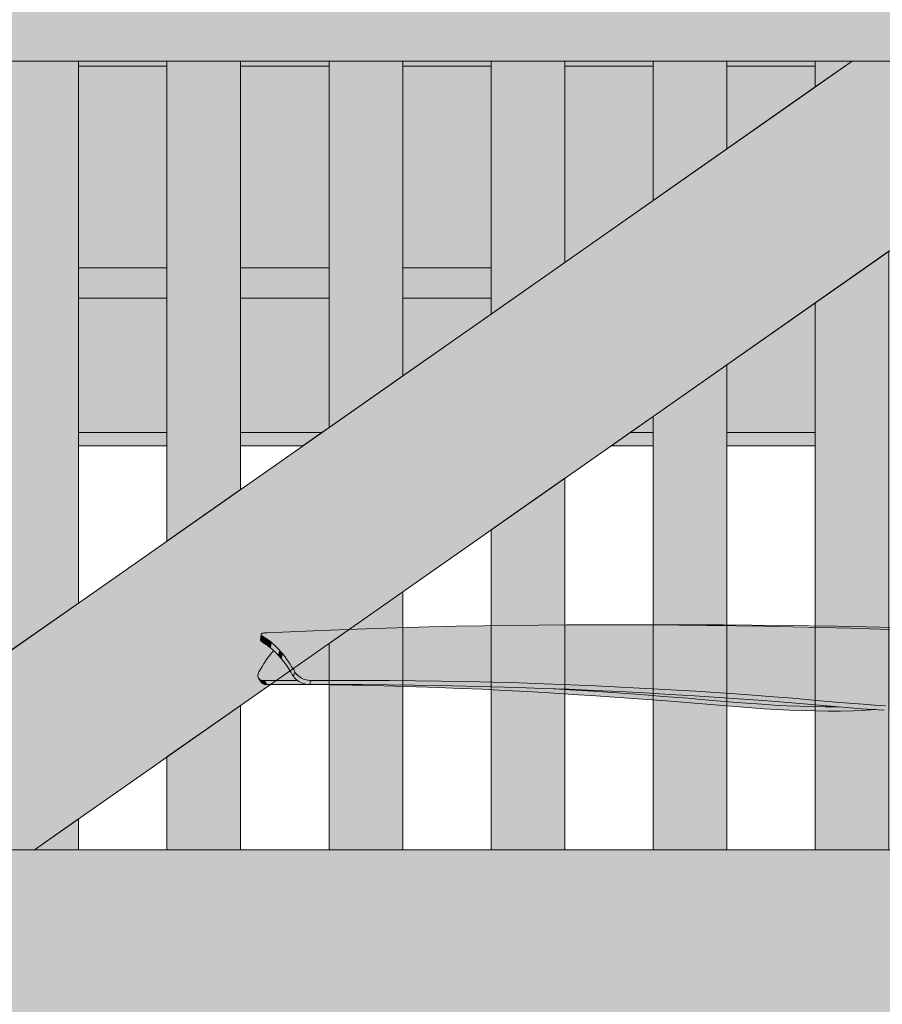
# Model space of a CAD drawing. Header units: millimetres. Extents: x 1567 to 2756, y -116 to 725.
# Tile 74 of 256: x 1629 to 1641, y 427 to 441. Entities that reach past the tile are written whole.
import ezdxf

# ---------------------------------------------------------------- set-up
doc = ezdxf.new("R2010")
doc.units = ezdxf.units.MM
doc.layers.add('Ech.1_50', color=7, linetype='Continuous')

msp = doc.modelspace()

# ---------------------------------------------------------------- hatches: boundary and pattern name
at = {"layer": 'Ech.1_50', "linetype": 'Continuous', "lineweight": 5, "true_color": 0xe6f1fc, "transparency": 33554687}
for points in [[(1586.223, 440.296), (1777.723, 440.296), (1777.723, 481.046), (1586.223, 481.046), (1586.223, 440.296)], [(1630.123, 440.228), (1631.323, 440.228), (1631.323, 440.296), (1630.123, 440.296), (1630.123, 440.228)], [(1632.323, 440.228), (1633.523, 440.228), (1633.523, 440.296), (1632.323, 440.296), (1632.323, 440.228)], [(1634.523, 440.228), (1635.723, 440.228), (1635.723, 440.296), (1634.523, 440.296), (1634.523, 440.228)], [(1636.723, 440.228), (1637.923, 440.228), (1637.923, 440.296), (1636.723, 440.296), (1636.723, 440.228)], [(1638.923, 440.228), (1640.123, 440.228), (1640.123, 440.296), (1638.923, 440.296), (1638.923, 440.228)]]:
    msp.add_hatch(color=7, dxfattribs=at).paths.add_polyline_path(points)
at = {"layer": 'Ech.1_50', "linetype": 'Continuous', "lineweight": 5, "true_color": 0xe0d9d1, "transparency": 33554687}
msp.add_hatch(color=254, dxfattribs=at).paths.add_polyline_path([(1644.807, 440.296), (1640.622, 440.296), (1625.341, 429.596), (1629.525, 429.596), (1644.807, 440.296)])
at = {"layer": 'Ech.1_50', "linetype": 'Continuous', "lineweight": 5, "true_color": 0xeaddd7, "transparency": 33554687}
for points in [[(1630.123, 440.296), (1629.123, 440.296), (1629.123, 432.244), (1630.123, 432.944), (1630.123, 440.296)], [(1632.323, 440.296), (1631.323, 440.296), (1631.323, 433.785), (1632.323, 434.485), (1632.323, 440.296)], [(1634.523, 440.296), (1633.523, 440.296), (1633.523, 435.325), (1634.523, 436.025), (1634.523, 440.296)], [(1636.723, 440.296), (1635.723, 440.296), (1635.723, 436.866), (1636.723, 437.566), (1636.723, 440.296)], [(1638.923, 440.296), (1637.923, 440.296), (1637.923, 438.406), (1638.923, 439.106), (1638.923, 440.296)], [(1640.622, 440.296), (1640.123, 440.296), (1640.123, 439.947), (1640.622, 440.296)], [(1640.123, 429.596), (1641.123, 429.596), (1641.123, 437.717), (1640.123, 437.017), (1640.123, 429.596)], [(1637.923, 429.596), (1638.923, 429.596), (1638.923, 436.176), (1637.923, 435.476), (1637.923, 429.596)], [(1635.723, 429.596), (1636.723, 429.596), (1636.723, 434.636), (1635.723, 433.936), (1635.723, 429.596)], [(1633.523, 429.596), (1634.523, 429.596), (1634.523, 433.095), (1633.523, 432.395), (1633.523, 429.596)], [(1631.323, 429.596), (1632.323, 429.596), (1632.323, 431.555), (1631.323, 430.855), (1631.323, 429.596)], [(1629.525, 429.596), (1630.123, 429.596), (1630.123, 430.015), (1629.525, 429.596)]]:
    msp.add_hatch(color=254, dxfattribs=at).paths.add_polyline_path(points)
at = {"layer": 'Ech.1_50', "linetype": 'Continuous', "lineweight": 5, "true_color": 0xe0d1b3, "transparency": 33554687}
for points in [[(1630.123, 437.492), (1631.323, 437.492), (1631.323, 440.228), (1630.123, 440.228), (1630.123, 437.492)], [(1632.323, 437.492), (1633.523, 437.492), (1633.523, 440.228), (1632.323, 440.228), (1632.323, 437.492)], [(1634.523, 437.492), (1635.723, 437.492), (1635.723, 440.228), (1634.523, 440.228), (1634.523, 437.492)], [(1637.923, 440.228), (1636.723, 440.228), (1636.723, 437.566), (1637.923, 438.406), (1637.923, 440.228)], [(1640.123, 440.228), (1638.923, 440.228), (1638.923, 439.106), (1640.123, 439.947), (1640.123, 440.228)], [(1630.123, 437.082), (1631.323, 437.082), (1631.323, 437.492), (1630.123, 437.492), (1630.123, 437.082)], [(1632.323, 437.082), (1633.523, 437.082), (1633.523, 437.492), (1632.323, 437.492), (1632.323, 437.082)], [(1634.523, 437.082), (1635.723, 437.082), (1635.723, 437.492), (1634.523, 437.492), (1634.523, 437.082)]]:
    msp.add_hatch(color=254, dxfattribs=at).paths.add_polyline_path(points)
at = {"layer": 'Ech.1_50', "linetype": 'Continuous', "lineweight": 5, "true_color": 0xf7e0b3, "transparency": 33554687}
for points in [[(1630.123, 435.258), (1631.323, 435.258), (1631.323, 437.082), (1630.123, 437.082), (1630.123, 435.258)], [(1632.323, 435.258), (1633.427, 435.258), (1633.523, 435.325), (1633.523, 437.082), (1632.323, 437.082), (1632.323, 435.258)], [(1635.723, 437.082), (1634.523, 437.082), (1634.523, 436.025), (1635.723, 436.866), (1635.723, 437.082)], [(1638.923, 435.258), (1640.123, 435.258), (1640.123, 437.017), (1638.923, 436.176), (1638.923, 435.258)], [(1637.611, 435.258), (1637.923, 435.258), (1637.923, 435.476), (1637.611, 435.258)], [(1630.123, 435.077), (1631.323, 435.077), (1631.323, 435.258), (1630.123, 435.258), (1630.123, 435.077)], [(1633.427, 435.258), (1632.323, 435.258), (1632.323, 435.077), (1633.169, 435.077), (1633.427, 435.258)], [(1637.353, 435.077), (1637.923, 435.077), (1637.923, 435.258), (1637.611, 435.258), (1637.353, 435.077)], [(1638.923, 435.077), (1640.123, 435.077), (1640.123, 435.258), (1638.923, 435.258), (1638.923, 435.077)]]:
    msp.add_hatch(color=254, dxfattribs=at).paths.add_polyline_path(points)
at = {"layer": 'Ech.1_50', "linetype": 'Continuous', "lineweight": 5, "true_color": 0xb9b9b9, "transparency": 33554687}
h = msp.add_hatch(color=9, dxfattribs=at)
h.paths.add_polyline_path([(1637.505, 432.649), (1637.124, 432.649), (1636.745, 432.647), (1636.368, 432.644), (1635.992, 432.64), (1635.62, 432.635), (1635.249, 432.628), (1634.882, 432.619), (1634.15, 432.599), (1633.418, 432.572), (1632.683, 432.541), (1632.665, 432.539), (1632.648, 432.538), (1632.633, 432.535), (1632.621, 432.533), (1632.612, 432.529), (1632.605, 432.525), (1632.601, 432.521), (1632.6, 432.517), (1632.6, 432.516), (1632.602, 432.51), (1632.607, 432.504), (1632.614, 432.498), (1632.624, 432.491), (1632.632, 432.487), (1632.639, 432.482), (1632.647, 432.478), (1632.654, 432.473), (1632.662, 432.468), (1632.669, 432.463), (1632.677, 432.458), (1632.684, 432.453), (1632.691, 432.447), (1632.699, 432.442), (1632.703, 432.439), (1632.707, 432.436), (1632.711, 432.433), (1632.715, 432.43), (1632.719, 432.427), (1632.723, 432.424), (1632.727, 432.42), (1632.731, 432.417), (1632.735, 432.414), (1632.739, 432.411), (1632.75, 432.401), (1632.762, 432.39), (1632.774, 432.38), (1632.785, 432.369), (1632.797, 432.359), (1632.808, 432.347), (1632.82, 432.336), (1632.831, 432.324), (1632.842, 432.312), (1632.854, 432.3), (1632.857, 432.296), (1632.861, 432.292), (1632.865, 432.287), (1632.869, 432.283), (1632.872, 432.279), (1632.876, 432.275), (1632.88, 432.27), (1632.883, 432.266), (1632.887, 432.262), (1632.891, 432.257), (1632.908, 432.235), (1632.926, 432.212), (1632.943, 432.189), (1632.961, 432.165), (1632.977, 432.141), (1632.994, 432.115), (1633.01, 432.089), (1633.027, 432.062), (1633.043, 432.035), (1633.059, 432.008), (1633.069, 431.993), (1633.081, 431.978), (1633.095, 431.963), (1633.111, 431.95), (1633.129, 431.937), (1633.148, 431.925), (1633.169, 431.915), (1633.191, 431.907), (1633.213, 431.9), (1633.235, 431.896), (1633.257, 431.893), (1633.279, 431.892), (1633.988, 431.894), (1634.342, 431.892), (1634.695, 431.889), (1635.047, 431.884), (1635.399, 431.878), (1635.75, 431.87), (1636.099, 431.86), (1636.447, 431.848), (1636.794, 431.835), (1637.14, 431.82), (1637.483, 431.804), (1637.825, 431.786), (1638.164, 431.766), (1638.501, 431.746), (1638.836, 431.724), (1639.167, 431.701), (1639.496, 431.677), (1639.82, 431.651), (1640.141, 431.623), (1640.458, 431.595), (1640.771, 431.57), (1640.925, 431.559), (1641.079, 431.55), (1641.231, 431.544), (1641.383, 431.539), (1641.533, 431.536), (1641.683, 431.536), (1641.832, 431.538), (1641.98, 431.545), (1642.127, 431.557), (1642.274, 431.574), (1642.42, 431.598), (1642.564, 431.629), (1642.708, 431.664), (1642.852, 431.704), (1643.139, 431.789), (1643.15, 431.794), (1643.161, 431.798), (1643.172, 431.803), (1643.191, 431.81), (1643.209, 431.818), (1643.228, 431.826), (1643.246, 431.835), (1643.263, 431.843), (1643.28, 431.852), (1643.297, 431.862), (1643.313, 431.872), (1643.329, 431.882), (1643.345, 431.892), (1643.352, 431.897), (1643.317, 431.949), (1643.282, 432.001), (1643.273, 432.014), (1643.211, 432.099), (1643.201, 432.113), (1643.193, 432.123), (1643.18, 432.138), (1643.174, 432.145), (1643.137, 432.189), (1643.099, 432.229), (1643.06, 432.266), (1643.059, 432.267), (1643.046, 432.279), (1642.98, 432.336), (1642.974, 432.34), (1642.959, 432.351), (1642.94, 432.366), (1642.929, 432.375), (1642.917, 432.382), (1642.9, 432.394), (1642.898, 432.395), (1642.893, 432.399), (1642.883, 432.406), (1642.837, 432.433), (1642.818, 432.443), (1642.815, 432.445), (1642.79, 432.457), (1642.781, 432.462), (1642.773, 432.466), (1642.74, 432.48), (1642.73, 432.484), (1642.688, 432.499), (1642.645, 432.511), (1642.64, 432.512), (1642.637, 432.512), (1642.627, 432.514), (1642.558, 432.527), (1642.479, 432.535), (1642.478, 432.536), (1642.477, 432.536), (1642.443, 432.537), (1642.408, 432.538), (1642.401, 432.539), (1642.331, 432.541), (1642.261, 432.543), (1642.192, 432.546), (1642.123, 432.549), (1642.055, 432.551), (1641.988, 432.554), (1641.922, 432.556), (1641.855, 432.559), (1641.786, 432.562), (1640.996, 432.589), (1640.603, 432.601), (1640.211, 432.612), (1639.821, 432.621), (1639.432, 432.629), (1638.658, 432.641), (1638.272, 432.645), (1637.888, 432.648), (1637.505, 432.649)])
h.paths.add_polyline_path([(1643.193, 432.123), (1643.211, 432.1), (1643.211, 432.099), (1643.193, 432.123), (1643.185, 432.133), (1643.175, 432.145), (1643.183, 432.135), (1643.193, 432.123)])
for points in [[(1632.606, 432.421), (1632.615, 432.415), (1632.624, 432.491), (1632.614, 432.498), (1632.607, 432.504), (1632.602, 432.51), (1632.6, 432.516), (1632.592, 432.439), (1632.592, 432.438), (1632.594, 432.433), (1632.598, 432.427), (1632.606, 432.421)], [(1632.615, 432.415), (1632.622, 432.41), (1632.63, 432.406), (1632.637, 432.401), (1632.644, 432.397), (1632.652, 432.392), (1632.659, 432.387), (1632.666, 432.382), (1632.673, 432.377), (1632.681, 432.372), (1632.688, 432.367), (1632.699, 432.442), (1632.691, 432.447), (1632.684, 432.453), (1632.677, 432.458), (1632.669, 432.463), (1632.662, 432.468), (1632.654, 432.473), (1632.647, 432.478), (1632.639, 432.482), (1632.632, 432.487), (1632.624, 432.491), (1632.615, 432.415)], [(1632.688, 432.367), (1632.692, 432.364), (1632.696, 432.361), (1632.699, 432.358), (1632.703, 432.355), (1632.707, 432.352), (1632.711, 432.349), (1632.715, 432.346), (1632.719, 432.343), (1632.723, 432.34), (1632.727, 432.337), (1632.739, 432.411), (1632.735, 432.414), (1632.731, 432.417), (1632.727, 432.42), (1632.723, 432.424), (1632.719, 432.427), (1632.715, 432.43), (1632.711, 432.433), (1632.707, 432.436), (1632.703, 432.439), (1632.699, 432.442), (1632.688, 432.367)], [(1632.727, 432.337), (1632.738, 432.327), (1632.749, 432.317), (1632.761, 432.307), (1632.772, 432.297), (1632.783, 432.287), (1632.795, 432.276), (1632.806, 432.265), (1632.817, 432.253), (1632.828, 432.242), (1632.839, 432.23), (1632.854, 432.3), (1632.842, 432.312), (1632.831, 432.324), (1632.82, 432.336), (1632.808, 432.347), (1632.797, 432.359), (1632.785, 432.369), (1632.774, 432.38), (1632.762, 432.39), (1632.75, 432.401), (1632.739, 432.411), (1632.727, 432.337)], [(1632.641, 431.892), (1633.092, 431.893), (1633.077, 431.905), (1633.062, 431.919), (1633.05, 431.934), (1633.04, 431.949), (1633.024, 431.976), (1633.009, 432.002), (1632.993, 432.027), (1632.977, 432.052), (1632.96, 432.077), (1632.944, 432.1), (1632.927, 432.123), (1632.91, 432.145), (1632.892, 432.167), (1632.875, 432.189), (1632.871, 432.193), (1632.868, 432.197), (1632.864, 432.202), (1632.861, 432.206), (1632.857, 432.21), (1632.853, 432.214), (1632.85, 432.218), (1632.846, 432.222), (1632.843, 432.226), (1632.839, 432.23), (1632.828, 432.242), (1632.817, 432.253), (1632.806, 432.265), (1632.795, 432.276), (1632.783, 432.287), (1632.772, 432.297), (1632.771, 432.298), (1632.769, 432.296), (1632.765, 432.292), (1632.761, 432.287), (1632.758, 432.283), (1632.754, 432.279), (1632.751, 432.275), (1632.747, 432.27), (1632.743, 432.266), (1632.74, 432.262), (1632.736, 432.257), (1632.719, 432.235), (1632.701, 432.212), (1632.684, 432.189), (1632.667, 432.165), (1632.65, 432.141), (1632.634, 432.115), (1632.618, 432.089), (1632.602, 432.062), (1632.586, 432.035), (1632.571, 432.008), (1632.564, 431.993), (1632.559, 431.978), (1632.556, 431.963), (1632.557, 431.95), (1632.56, 431.937), (1632.565, 431.925), (1632.566, 431.924), (1632.573, 431.915), (1632.583, 431.907), (1632.594, 431.9), (1632.608, 431.896), (1632.624, 431.893), (1632.641, 431.892)], [(1632.839, 432.23), (1632.843, 432.226), (1632.846, 432.222), (1632.85, 432.218), (1632.853, 432.214), (1632.857, 432.21), (1632.861, 432.206), (1632.864, 432.202), (1632.868, 432.197), (1632.871, 432.193), (1632.875, 432.189), (1632.891, 432.257), (1632.887, 432.262), (1632.883, 432.266), (1632.88, 432.27), (1632.876, 432.275), (1632.872, 432.279), (1632.869, 432.283), (1632.865, 432.287), (1632.861, 432.292), (1632.857, 432.296), (1632.854, 432.3), (1632.839, 432.23)], [(1632.875, 432.189), (1632.892, 432.167), (1632.91, 432.145), (1632.927, 432.123), (1632.944, 432.1), (1632.96, 432.077), (1632.977, 432.052), (1632.993, 432.027), (1633.009, 432.002), (1633.024, 431.976), (1633.04, 431.949), (1633.059, 432.008), (1633.043, 432.035), (1633.027, 432.062), (1633.01, 432.089), (1632.994, 432.115), (1632.977, 432.141), (1632.961, 432.165), (1632.943, 432.189), (1632.926, 432.212), (1632.908, 432.235), (1632.891, 432.257), (1632.875, 432.189)], [(1633.279, 431.892), (1633.257, 431.893), (1633.235, 431.896), (1633.213, 431.9), (1633.191, 431.907), (1633.169, 431.915), (1633.148, 431.925), (1633.129, 431.937), (1633.111, 431.95), (1633.095, 431.963), (1633.081, 431.978), (1633.069, 431.993), (1633.059, 432.008), (1633.04, 431.949), (1633.05, 431.934), (1633.062, 431.919), (1633.077, 431.905), (1633.093, 431.892), (1633.111, 431.88), (1633.131, 431.869), (1633.151, 431.859), (1633.173, 431.851), (1633.194, 431.845), (1633.216, 431.84), (1633.238, 431.838), (1633.26, 431.837), (1633.279, 431.892)], [(1632.641, 431.892), (1632.624, 431.893), (1632.608, 431.896), (1632.594, 431.9), (1632.583, 431.907), (1632.572, 431.915), (1632.602, 431.869), (1632.602, 431.869), (1632.61, 431.859), (1632.621, 431.851), (1632.633, 431.845), (1632.646, 431.84), (1632.662, 431.838), (1632.679, 431.837), (1632.641, 431.892)], [(1640.291, 431.477), (1640.466, 431.477), (1640.64, 431.481), (1640.816, 431.488), (1640.942, 431.497), (1640.906, 431.499), (1640.752, 431.509), (1640.44, 431.533), (1640.412, 431.536), (1640.255, 431.536), (1640.082, 431.539), (1639.909, 431.544), (1639.737, 431.55), (1639.566, 431.559), (1639.396, 431.57), (1639.059, 431.595), (1638.725, 431.623), (1638.395, 431.651), (1638.069, 431.677), (1637.746, 431.701), (1637.427, 431.724), (1637.11, 431.746), (1636.797, 431.766), (1636.569, 431.781), (1636.431, 431.786), (1636.082, 431.798), (1635.732, 431.808), (1635.382, 431.817), (1635.03, 431.824), (1634.677, 431.83), (1634.324, 431.834), (1633.97, 431.836), (1633.26, 431.837), (1633.238, 431.838), (1633.216, 431.84), (1633.194, 431.845), (1633.173, 431.851), (1633.151, 431.859), (1633.131, 431.869), (1633.111, 431.88), (1633.093, 431.892), (1633.092, 431.893), (1632.641, 431.892), (1632.679, 431.837), (1633.253, 431.836), (1633.542, 431.834), (1633.832, 431.83), (1634.123, 431.824), (1634.415, 431.817), (1634.71, 431.808), (1635.006, 431.798), (1635.304, 431.786), (1635.604, 431.773), (1635.906, 431.758), (1636.211, 431.741), (1636.519, 431.723), (1636.83, 431.703), (1637.143, 431.683), (1637.459, 431.661), (1637.779, 431.638), (1638.102, 431.615), (1638.429, 431.589), (1638.759, 431.561), (1639.093, 431.533), (1639.431, 431.509), (1639.601, 431.499), (1639.772, 431.49), (1639.944, 431.484), (1640.117, 431.479), (1640.291, 431.477)], [(1633.26, 431.837), (1633.97, 431.836), (1634.324, 431.834), (1634.677, 431.83), (1635.03, 431.824), (1635.382, 431.817), (1635.732, 431.808), (1636.082, 431.798), (1636.431, 431.786), (1636.778, 431.773), (1637.123, 431.758), (1637.466, 431.741), (1637.808, 431.723), (1638.147, 431.703), (1638.484, 431.683), (1638.819, 431.661), (1639.15, 431.638), (1639.478, 431.615), (1639.803, 431.589), (1640.123, 431.561), (1640.44, 431.533), (1640.752, 431.509), (1640.906, 431.499), (1641.059, 431.49), (1641.212, 431.484), (1641.363, 431.479), (1641.513, 431.477), (1641.663, 431.477), (1641.811, 431.481), (1641.959, 431.488), (1642.107, 431.5), (1642.253, 431.517), (1642.399, 431.541), (1642.544, 431.572), (1642.689, 431.607), (1642.833, 431.646), (1643.121, 431.73), (1643.139, 431.789), (1642.852, 431.704), (1642.708, 431.664), (1642.564, 431.629), (1642.42, 431.598), (1642.274, 431.574), (1642.127, 431.557), (1641.98, 431.545), (1641.832, 431.538), (1641.683, 431.536), (1641.533, 431.536), (1641.383, 431.539), (1641.231, 431.544), (1641.079, 431.55), (1640.925, 431.559), (1640.771, 431.57), (1640.458, 431.595), (1640.141, 431.623), (1639.82, 431.651), (1639.496, 431.677), (1639.167, 431.701), (1638.836, 431.724), (1638.501, 431.746), (1638.164, 431.766), (1637.825, 431.786), (1637.483, 431.804), (1637.14, 431.82), (1636.794, 431.835), (1636.447, 431.848), (1636.099, 431.86), (1635.75, 431.87), (1635.399, 431.878), (1635.047, 431.884), (1634.695, 431.889), (1634.342, 431.892), (1633.988, 431.894), (1633.279, 431.892), (1633.26, 431.837)], [(1640.255, 431.536), (1640.412, 431.536), (1640.123, 431.561), (1639.803, 431.589), (1639.478, 431.615), (1639.15, 431.638), (1638.819, 431.661), (1638.484, 431.683), (1638.147, 431.703), (1637.808, 431.723), (1637.466, 431.741), (1637.123, 431.758), (1636.778, 431.773), (1636.569, 431.781), (1636.797, 431.766), (1637.11, 431.746), (1637.427, 431.724), (1637.746, 431.701), (1638.069, 431.677), (1638.395, 431.651), (1638.725, 431.623), (1639.059, 431.595), (1639.396, 431.57), (1639.566, 431.559), (1639.737, 431.55), (1639.909, 431.544), (1640.082, 431.539), (1640.255, 431.536)]]:
    msp.add_hatch(color=9, dxfattribs=at).paths.add_polyline_path(points)
at = {"layer": 'Ech.1_50', "linetype": 'Continuous', "lineweight": 5, "true_color": 0xe3bbbb, "transparency": 33554687}
msp.add_hatch(color=9, dxfattribs=at).paths.add_polyline_path([(1680.723, 429.596), (1613.723, 429.596), (1613.723, 427.196), (1680.723, 427.196), (1680.723, 429.596)])

# ---------------------------------------------------------------- linework, layer by layer
at = {"layer": 'Ech.1_50', "color": 250, "linetype": 'Continuous', "lineweight": 5}
for p, q in [((1638.081, 432.649), (1637.888, 432.648)), ((1638.475, 432.649), (1638.081, 432.649)), ((1638.868, 432.648), (1638.475, 432.649)), ((1639.26, 432.645), (1638.868, 432.648)), ((1639.65, 432.641), (1639.26, 432.645)), ((1640.427, 432.629), (1639.65, 432.641)), ((1640.814, 432.621), (1640.427, 432.629)), ((1641.2, 432.612), (1640.814, 432.621))]:
    msp.add_line(p, q, dxfattribs=at)
at = {"layer": 'Ech.1_50', "color": 7, "linetype": 'Continuous', "lineweight": 5}
for points in [[(1586.223, 440.296), (1777.723, 440.296), (1777.723, 481.046), (1586.223, 481.046), (1586.223, 440.296)], [(1644.807, 440.296), (1640.622, 440.296), (1625.341, 429.596), (1629.525, 429.596), (1644.807, 440.296)], [(1630.123, 440.296), (1629.123, 440.296), (1629.123, 432.244), (1630.123, 432.944), (1630.123, 440.296)], [(1630.123, 440.228), (1631.323, 440.228), (1631.323, 440.296), (1630.123, 440.296), (1630.123, 440.228)], [(1632.323, 440.296), (1631.323, 440.296), (1631.323, 433.785), (1632.323, 434.485), (1632.323, 440.296)], [(1632.323, 440.228), (1633.523, 440.228), (1633.523, 440.296), (1632.323, 440.296), (1632.323, 440.228)], [(1634.523, 440.296), (1633.523, 440.296), (1633.523, 435.325), (1634.523, 436.025), (1634.523, 440.296)], [(1634.523, 440.228), (1635.723, 440.228), (1635.723, 440.296), (1634.523, 440.296), (1634.523, 440.228)], [(1636.723, 440.296), (1635.723, 440.296), (1635.723, 436.866), (1636.723, 437.566), (1636.723, 440.296)], [(1636.723, 440.228), (1637.923, 440.228), (1637.923, 440.296), (1636.723, 440.296), (1636.723, 440.228)], [(1638.923, 440.296), (1637.923, 440.296), (1637.923, 438.406), (1638.923, 439.106), (1638.923, 440.296)], [(1638.923, 440.228), (1640.123, 440.228), (1640.123, 440.296), (1638.923, 440.296), (1638.923, 440.228)], [(1640.622, 440.296), (1640.123, 440.296), (1640.123, 439.947), (1640.622, 440.296)], [(1630.123, 437.492), (1631.323, 437.492), (1631.323, 440.228), (1630.123, 440.228), (1630.123, 437.492)], [(1632.323, 437.492), (1633.523, 437.492), (1633.523, 440.228), (1632.323, 440.228), (1632.323, 437.492)], [(1634.523, 437.492), (1635.723, 437.492), (1635.723, 440.228), (1634.523, 440.228), (1634.523, 437.492)], [(1637.923, 440.228), (1636.723, 440.228), (1636.723, 437.566), (1637.923, 438.406), (1637.923, 440.228)], [(1640.123, 440.228), (1638.923, 440.228), (1638.923, 439.106), (1640.123, 439.947), (1640.123, 440.228)], [(1640.123, 429.596), (1641.123, 429.596), (1641.123, 437.717), (1640.123, 437.017), (1640.123, 429.596)], [(1630.123, 437.082), (1631.323, 437.082), (1631.323, 437.492), (1630.123, 437.492), (1630.123, 437.082)], [(1632.323, 437.082), (1633.523, 437.082), (1633.523, 437.492), (1632.323, 437.492), (1632.323, 437.082)], [(1634.523, 437.082), (1635.723, 437.082), (1635.723, 437.492), (1634.523, 437.492), (1634.523, 437.082)], [(1630.123, 435.258), (1631.323, 435.258), (1631.323, 437.082), (1630.123, 437.082), (1630.123, 435.258)], [(1632.323, 435.258), (1633.427, 435.258), (1633.523, 435.325), (1633.523, 437.082), (1632.323, 437.082), (1632.323, 435.258)], [(1635.723, 437.082), (1634.523, 437.082), (1634.523, 436.025), (1635.723, 436.866), (1635.723, 437.082)], [(1638.923, 435.258), (1640.123, 435.258), (1640.123, 437.017), (1638.923, 436.176), (1638.923, 435.258)], [(1637.923, 429.596), (1638.923, 429.596), (1638.923, 436.176), (1637.923, 435.476), (1637.923, 429.596)], [(1637.611, 435.258), (1637.923, 435.258), (1637.923, 435.476), (1637.611, 435.258)], [(1630.123, 435.077), (1631.323, 435.077), (1631.323, 435.258), (1630.123, 435.258), (1630.123, 435.077)], [(1633.427, 435.258), (1632.323, 435.258), (1632.323, 435.077), (1633.169, 435.077), (1633.427, 435.258)], [(1637.353, 435.077), (1637.923, 435.077), (1637.923, 435.258), (1637.611, 435.258), (1637.353, 435.077)], [(1638.923, 435.077), (1640.123, 435.077), (1640.123, 435.258), (1638.923, 435.258), (1638.923, 435.077)], [(1635.723, 429.596), (1636.723, 429.596), (1636.723, 434.636), (1635.723, 433.936), (1635.723, 429.596)], [(1633.523, 429.596), (1634.523, 429.596), (1634.523, 433.095), (1633.523, 432.395), (1633.523, 429.596)], [(1632.606, 432.421), (1632.615, 432.415), (1632.624, 432.491), (1632.614, 432.498), (1632.607, 432.504), (1632.602, 432.51), (1632.6, 432.516), (1632.592, 432.439), (1632.592, 432.438), (1632.594, 432.433), (1632.598, 432.427), (1632.606, 432.421)], [(1632.615, 432.415), (1632.622, 432.41), (1632.63, 432.406), (1632.637, 432.401), (1632.644, 432.397), (1632.652, 432.392), (1632.659, 432.387), (1632.666, 432.382), (1632.673, 432.377), (1632.681, 432.372), (1632.688, 432.367), (1632.699, 432.442), (1632.691, 432.447), (1632.684, 432.453), (1632.677, 432.458), (1632.669, 432.463), (1632.662, 432.468), (1632.654, 432.473), (1632.647, 432.478), (1632.639, 432.482), (1632.632, 432.487), (1632.624, 432.491), (1632.615, 432.415)], [(1632.688, 432.367), (1632.692, 432.364), (1632.696, 432.361), (1632.699, 432.358), (1632.703, 432.355), (1632.707, 432.352), (1632.711, 432.349), (1632.715, 432.346), (1632.719, 432.343), (1632.723, 432.34), (1632.727, 432.337), (1632.739, 432.411), (1632.735, 432.414), (1632.731, 432.417), (1632.727, 432.42), (1632.723, 432.424), (1632.719, 432.427), (1632.715, 432.43), (1632.711, 432.433), (1632.707, 432.436), (1632.703, 432.439), (1632.699, 432.442), (1632.688, 432.367)], [(1632.727, 432.337), (1632.738, 432.327), (1632.749, 432.317), (1632.761, 432.307), (1632.772, 432.297), (1632.783, 432.287), (1632.795, 432.276), (1632.806, 432.265), (1632.817, 432.253), (1632.828, 432.242), (1632.839, 432.23), (1632.854, 432.3), (1632.842, 432.312), (1632.831, 432.324), (1632.82, 432.336), (1632.808, 432.347), (1632.797, 432.359), (1632.785, 432.369), (1632.774, 432.38), (1632.762, 432.39), (1632.75, 432.401), (1632.739, 432.411), (1632.727, 432.337)], [(1632.641, 431.892), (1633.092, 431.893), (1633.077, 431.905), (1633.062, 431.919), (1633.05, 431.934), (1633.04, 431.949), (1633.024, 431.976), (1633.009, 432.002), (1632.993, 432.027), (1632.977, 432.052), (1632.96, 432.077), (1632.944, 432.1), (1632.927, 432.123), (1632.91, 432.145), (1632.892, 432.167), (1632.875, 432.189), (1632.871, 432.193), (1632.868, 432.197), (1632.864, 432.202), (1632.861, 432.206), (1632.857, 432.21), (1632.853, 432.214), (1632.85, 432.218), (1632.846, 432.222), (1632.843, 432.226), (1632.839, 432.23), (1632.828, 432.242), (1632.817, 432.253), (1632.806, 432.265), (1632.795, 432.276), (1632.783, 432.287), (1632.772, 432.297), (1632.771, 432.298), (1632.769, 432.296), (1632.765, 432.292), (1632.761, 432.287), (1632.758, 432.283), (1632.754, 432.279), (1632.751, 432.275), (1632.747, 432.27), (1632.743, 432.266), (1632.74, 432.262), (1632.736, 432.257), (1632.719, 432.235), (1632.701, 432.212), (1632.684, 432.189), (1632.667, 432.165), (1632.65, 432.141), (1632.634, 432.115), (1632.618, 432.089), (1632.602, 432.062), (1632.586, 432.035), (1632.571, 432.008), (1632.564, 431.993), (1632.559, 431.978), (1632.556, 431.963), (1632.557, 431.95), (1632.56, 431.937), (1632.565, 431.925), (1632.566, 431.924), (1632.573, 431.915), (1632.583, 431.907), (1632.594, 431.9), (1632.608, 431.896), (1632.624, 431.893), (1632.641, 431.892)], [(1632.839, 432.23), (1632.843, 432.226), (1632.846, 432.222), (1632.85, 432.218), (1632.853, 432.214), (1632.857, 432.21), (1632.861, 432.206), (1632.864, 432.202), (1632.868, 432.197), (1632.871, 432.193), (1632.875, 432.189), (1632.891, 432.257), (1632.887, 432.262), (1632.883, 432.266), (1632.88, 432.27), (1632.876, 432.275), (1632.872, 432.279), (1632.869, 432.283), (1632.865, 432.287), (1632.861, 432.292), (1632.857, 432.296), (1632.854, 432.3), (1632.839, 432.23)], [(1632.875, 432.189), (1632.892, 432.167), (1632.91, 432.145), (1632.927, 432.123), (1632.944, 432.1), (1632.96, 432.077), (1632.977, 432.052), (1632.993, 432.027), (1633.009, 432.002), (1633.024, 431.976), (1633.04, 431.949), (1633.059, 432.008), (1633.043, 432.035), (1633.027, 432.062), (1633.01, 432.089), (1632.994, 432.115), (1632.977, 432.141), (1632.961, 432.165), (1632.943, 432.189), (1632.926, 432.212), (1632.908, 432.235), (1632.891, 432.257), (1632.875, 432.189)], [(1633.279, 431.892), (1633.257, 431.893), (1633.235, 431.896), (1633.213, 431.9), (1633.191, 431.907), (1633.169, 431.915), (1633.148, 431.925), (1633.129, 431.937), (1633.111, 431.95), (1633.095, 431.963), (1633.081, 431.978), (1633.069, 431.993), (1633.059, 432.008), (1633.04, 431.949), (1633.05, 431.934), (1633.062, 431.919), (1633.077, 431.905), (1633.093, 431.892), (1633.111, 431.88), (1633.131, 431.869), (1633.151, 431.859), (1633.173, 431.851), (1633.194, 431.845), (1633.216, 431.84), (1633.238, 431.838), (1633.26, 431.837), (1633.279, 431.892)], [(1632.641, 431.892), (1632.624, 431.893), (1632.608, 431.896), (1632.594, 431.9), (1632.583, 431.907), (1632.572, 431.915), (1632.602, 431.869), (1632.602, 431.869), (1632.61, 431.859), (1632.621, 431.851), (1632.633, 431.845), (1632.646, 431.84), (1632.662, 431.838), (1632.679, 431.837), (1632.641, 431.892)], [(1640.291, 431.477), (1640.466, 431.477), (1640.64, 431.481), (1640.816, 431.488), (1640.942, 431.497), (1640.906, 431.499), (1640.752, 431.509), (1640.44, 431.533), (1640.412, 431.536), (1640.255, 431.536), (1640.082, 431.539), (1639.909, 431.544), (1639.737, 431.55), (1639.566, 431.559), (1639.396, 431.57), (1639.059, 431.595), (1638.725, 431.623), (1638.395, 431.651), (1638.069, 431.677), (1637.746, 431.701), (1637.427, 431.724), (1637.11, 431.746), (1636.797, 431.766), (1636.569, 431.781), (1636.431, 431.786), (1636.082, 431.798), (1635.732, 431.808), (1635.382, 431.817), (1635.03, 431.824), (1634.677, 431.83), (1634.324, 431.834), (1633.97, 431.836), (1633.26, 431.837), (1633.238, 431.838), (1633.216, 431.84), (1633.194, 431.845), (1633.173, 431.851), (1633.151, 431.859), (1633.131, 431.869), (1633.111, 431.88), (1633.093, 431.892), (1633.092, 431.893), (1632.641, 431.892), (1632.679, 431.837), (1633.253, 431.836), (1633.542, 431.834), (1633.832, 431.83), (1634.123, 431.824), (1634.415, 431.817), (1634.71, 431.808), (1635.006, 431.798), (1635.304, 431.786), (1635.604, 431.773), (1635.906, 431.758), (1636.211, 431.741), (1636.519, 431.723), (1636.83, 431.703), (1637.143, 431.683), (1637.459, 431.661), (1637.779, 431.638), (1638.102, 431.615), (1638.429, 431.589), (1638.759, 431.561), (1639.093, 431.533), (1639.431, 431.509), (1639.601, 431.499), (1639.772, 431.49), (1639.944, 431.484), (1640.117, 431.479), (1640.291, 431.477)], [(1640.255, 431.536), (1640.412, 431.536), (1640.123, 431.561), (1639.803, 431.589), (1639.478, 431.615), (1639.15, 431.638), (1638.819, 431.661), (1638.484, 431.683), (1638.147, 431.703), (1637.808, 431.723), (1637.466, 431.741), (1637.123, 431.758), (1636.778, 431.773), (1636.569, 431.781), (1636.797, 431.766), (1637.11, 431.746), (1637.427, 431.724), (1637.746, 431.701), (1638.069, 431.677), (1638.395, 431.651), (1638.725, 431.623), (1639.059, 431.595), (1639.396, 431.57), (1639.566, 431.559), (1639.737, 431.55), (1639.909, 431.544), (1640.082, 431.539), (1640.255, 431.536)], [(1631.323, 429.596), (1632.323, 429.596), (1632.323, 431.555), (1631.323, 430.855), (1631.323, 429.596)], [(1629.525, 429.596), (1630.123, 429.596), (1630.123, 430.015), (1629.525, 429.596)], [(1680.723, 429.596), (1613.723, 429.596), (1613.723, 427.196), (1680.723, 427.196), (1680.723, 429.596)]]:
    msp.add_lwpolyline(points, close=True, dxfattribs=at)
for points in [[(1641.786, 432.562), (1640.996, 432.589), (1640.603, 432.601), (1640.211, 432.612), (1639.821, 432.621), (1639.432, 432.629), (1638.658, 432.641), (1638.272, 432.645), (1637.888, 432.648), (1637.505, 432.649), (1637.505, 432.649), (1637.124, 432.649), (1636.745, 432.647), (1636.368, 432.644), (1635.992, 432.64), (1635.62, 432.635), (1635.249, 432.628), (1634.882, 432.619), (1634.15, 432.599), (1633.418, 432.572), (1632.683, 432.541), (1632.665, 432.539), (1632.648, 432.538), (1632.633, 432.535), (1632.621, 432.533), (1632.612, 432.529), (1632.605, 432.525), (1632.601, 432.521), (1632.6, 432.517), (1632.6, 432.516), (1632.602, 432.51), (1632.607, 432.504), (1632.614, 432.498), (1632.624, 432.491), (1632.632, 432.487), (1632.639, 432.482), (1632.647, 432.478), (1632.654, 432.473), (1632.662, 432.468), (1632.669, 432.463), (1632.677, 432.458), (1632.684, 432.453), (1632.691, 432.447), (1632.699, 432.442), (1632.703, 432.439), (1632.707, 432.436), (1632.711, 432.433), (1632.715, 432.43), (1632.719, 432.427), (1632.723, 432.424), (1632.727, 432.42), (1632.731, 432.417), (1632.735, 432.414), (1632.739, 432.411), (1632.75, 432.401), (1632.762, 432.39), (1632.774, 432.38), (1632.785, 432.369), (1632.797, 432.359), (1632.808, 432.347), (1632.82, 432.336), (1632.831, 432.324), (1632.842, 432.312), (1632.854, 432.3), (1632.857, 432.296), (1632.861, 432.292), (1632.865, 432.287), (1632.869, 432.283), (1632.872, 432.279), (1632.876, 432.275), (1632.88, 432.27), (1632.883, 432.266), (1632.887, 432.262), (1632.891, 432.257), (1632.908, 432.235), (1632.926, 432.212), (1632.943, 432.189), (1632.961, 432.165), (1632.977, 432.141), (1632.994, 432.115), (1633.01, 432.089), (1633.027, 432.062), (1633.043, 432.035), (1633.059, 432.008), (1633.069, 431.993), (1633.081, 431.978), (1633.095, 431.963), (1633.111, 431.95), (1633.129, 431.937), (1633.148, 431.925), (1633.169, 431.915), (1633.191, 431.907), (1633.213, 431.9), (1633.235, 431.896), (1633.257, 431.893), (1633.279, 431.892), (1633.988, 431.894), (1634.342, 431.892), (1634.695, 431.889), (1635.047, 431.884), (1635.399, 431.878), (1635.75, 431.87), (1636.099, 431.86), (1636.447, 431.848), (1636.794, 431.835), (1637.14, 431.82), (1637.483, 431.804), (1637.825, 431.786), (1638.164, 431.766), (1638.501, 431.746), (1638.836, 431.724), (1639.167, 431.701), (1639.496, 431.677), (1639.82, 431.651), (1640.141, 431.623), (1640.458, 431.595), (1640.771, 431.57), (1640.925, 431.559), (1641.079, 431.55)], [(1641.079, 431.55), (1640.925, 431.559), (1640.771, 431.57), (1640.458, 431.595), (1640.141, 431.623), (1639.82, 431.651), (1639.496, 431.677), (1639.167, 431.701), (1638.836, 431.724), (1638.501, 431.746), (1638.164, 431.766), (1637.825, 431.786), (1637.483, 431.804), (1637.14, 431.82), (1636.794, 431.835), (1636.447, 431.848), (1636.099, 431.86), (1635.75, 431.87), (1635.399, 431.878), (1635.047, 431.884), (1634.695, 431.889), (1634.342, 431.892), (1633.988, 431.894), (1633.279, 431.892), (1633.26, 431.837), (1633.26, 431.837), (1633.97, 431.836), (1634.324, 431.834), (1634.677, 431.83), (1635.03, 431.824), (1635.382, 431.817), (1635.732, 431.808), (1636.082, 431.798), (1636.431, 431.786), (1636.778, 431.773), (1637.123, 431.758), (1637.466, 431.741), (1637.808, 431.723), (1638.147, 431.703), (1638.484, 431.683), (1638.819, 431.661), (1639.15, 431.638), (1639.478, 431.615), (1639.803, 431.589), (1640.123, 431.561), (1640.44, 431.533), (1640.752, 431.509), (1640.906, 431.499), (1641.059, 431.49)]]:
    msp.add_lwpolyline(points, dxfattribs=at)

doc.saveas('drawing.dxf')
